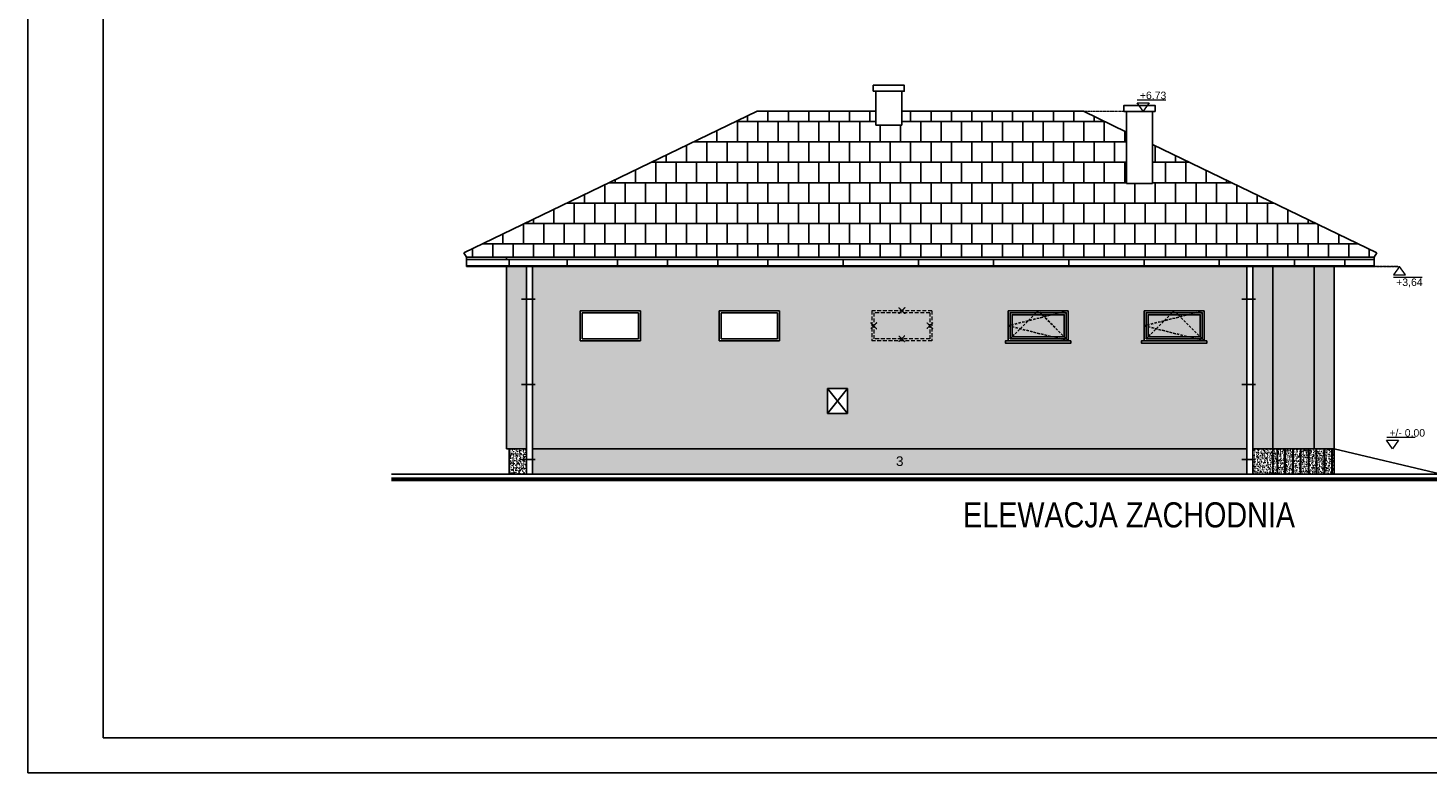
# Model space of a CAD drawing. Header units: millimetres. Extents: x -5941 to 19721, y -9230 to 6433.
# Tile 150 of 204: x 9132 to 11923, y -5037 to -3552. Entities that reach past the tile are written whole.
import ezdxf
from ezdxf.enums import TextEntityAlignment as Align

# ---------------------------------------------------------------- set-up
doc = ezdxf.new("R2010")
doc.units = ezdxf.units.MM
doc.linetypes.add('DASHED', pattern=[0.75, 0.5, -0.25])
doc.linetypes.add('HIDDEN', pattern=[0.375, 0.25, -0.125])
for name, color, linetype in [('A_cienkL', 30, 'Continuous'), ('A_drzwi', 3, 'Continuous'), ('A_likkwidacja', 8, 'HIDDEN'), ('A_schody', 3, 'Continuous'), ('A_widok', 3, 'Continuous'), ('elewacja', 7, 'Continuous'), ('O_tabelka', 3, 'Continuous'), ('TABELKA', 1, 'Continuous')]:
    doc.layers.add(name, color=color, linetype=linetype)
for name, color, linetype, lineweight in [('A_RZĘDNE', 52, 'Continuous', 15), ('HATCH', 8, 'Continuous', 5), ('HATCH OKNA', 8, 'Continuous', 5)]:
    doc.layers.add(name, color=color, linetype=linetype, lineweight=lineweight)
doc.styles.add('ARIAL', font='arial.ttf', dxfattribs={"width": 0.8})
doc.styles.add('dar-styl', font='arial.ttf')
doc.styles.get("Standard").update_dxf_attribs({"font": 'arial.ttf'})
pattern_1 = [(0, (6736, -4189.55), (0, 698.5), [508, -190.5]), (90, (6736, -4189.55), (-698.5, 4e-14), [508, -190.5])]
pattern_2 = [(50, (10137.866, -4441.9376), (9.109233, -0.796954), [0.9525, -10.4775]), (355, (10137.866, -4441.938), (-1.76214, 9.55283), [0.762, -8.382]), (100.451, (10138.625, -4442.004), (7.347125, 8.755834), [0.8095, -8.9045]), (46.1842, (10137.866, -4439.398), (13.55395, -2.10212), [1.42875, -15.71625]), (96.6356, (10138.996, -4439.573), (11.87021, 12.37128), [1.21425, -13.35675]), (351.184, (10137.866, -4439.398), (11.87023, 12.37126), [1.143, -12.573]), (21, (10139.136, -4440.0326), (7.580744, -5.113276), [0.9525, -10.4775]), (326, (10139.136, -4440.033), (3.0901, 9.2094), [0.762, -8.382]), (71.4514, (10139.768, -4440.459), (10.670825, 4.096143), [0.8095, -8.9045]), (37.5, (10137.866, -4441.9376), (0.15443, 4.227752), [0, -8.2804, 0, -8.509, 0, -8.41375]), (7.5, (10137.866, -4441.9376), (3.340983, 5.009029), [0, -4.8514, 0, -8.0899, 0, -3.20675]), (-32.5, (10135.034, -4441.9376), (6.77953, -0.286437), [0, -3.175, 0, -9.906, 0, -13.1445]), (-42.5, (10133.764, -4441.9376), (7.40646, 1.271325), [0, -4.1275, 0, -6.5786, 0, -9.3345])]
pattern_3 = [(0, (7284, -4189.55), (0, 698.5), [508, -190.5]), (90, (7284, -4189.55), (-698.5, 4e-14), [508, -190.5])]

# ---------------------------------------------------------------- blocks, each defined once
blk = doc.blocks.new('A_RZĘDNA WYKOŃCZENIA')
at = {"layer": 'A_RZĘDNE'}
blk.add_line((45.1, 22), (-11.5, 22), dxfattribs=at)
blk.add_lwpolyline([(-12, 17), (12, 17), (0, 0), (-12, 17)], dxfattribs=at)
at = {"layer": 'A_RZĘDNE', "color": 1, "style": 'dar-styl'}
blk.add_attdef('RZEDNA', text='', height=15, dxfattribs=at).set_placement((-11.5, 31.5), align=Align.MIDDLE_LEFT)
blk = doc.blocks.new('*U139')
at = {"layer": 'A_RZĘDNE'}
blk.add_line((45.1, 41), (-11.5, 41), dxfattribs=at)
blk.add_lwpolyline([(-12, 46), (12, 46), (0, 63), (-12, 46)], dxfattribs=at)
at = {"layer": 'A_RZĘDNE', "color": 1, "style": 'dar-styl'}
blk.add_attdef('RZEDNA', text='', height=15, dxfattribs=at).set_placement((-11.5, 31.5), align=Align.MIDDLE_LEFT)
blk = doc.blocks.new('*U168')
at = {"layer": 'A_RZĘDNE'}
blk.add_line((45.1, 22), (-11.5, 22), dxfattribs=at)
blk.add_lwpolyline([(-12, 17), (12, 17), (0, 0), (-12, 17)], dxfattribs=at)
at = {"layer": 'A_RZĘDNE', "color": 1, "style": 'dar-styl'}
blk.add_attdef('RZEDNA', text='', height=15, dxfattribs=at).set_placement((-11.5, 31.5), align=Align.MIDDLE_LEFT)

msp = doc.modelspace()

# ---------------------------------------------------------------- hatches: boundary and pattern name
at = {"layer": 'elewacja', "true_color": 0x373f43}
h = msp.add_hatch(dxfattribs=at)
h.set_pattern_fill('AR-B88', color=149, scale=0.2)
h.paths.add_polyline_path([(10000.866, -4000.685), (10005.866, -4009.345), (10085.866, -4009.345), (11815.866, -4009.345), (11820.866, -4000.685), (11373.866, -3784.917), (11373.866, -3862.154), (11321.866, -3862.154), (11321.866, -3846.039), (11321.866, -3759.816), (11235.866, -3718.304), (10873.866, -3718.304), (10873.866, -3746.247), (10821.866, -3746.247), (10821.866, -3718.304), (10585.866, -3718.304), (10000.866, -4000.685)])
at = {"layer": 'HATCH', "true_color": 0x555d61}
h = msp.add_hatch(dxfattribs=at)
h.set_pattern_fill('ANGLE', color=251, scale=100)
h.set_pattern_definition(pattern_3)
h.paths.add_polyline_path([(10821.866, -3746.247), (10873.866, -3746.247), (10873.866, -3678.665), (10821.866, -3678.665)])
h = msp.add_hatch(dxfattribs=at)
h.set_pattern_fill('ANGLE', color=251, scale=100)
h.set_pattern_definition(pattern_3)
h.paths.add_polyline_path([(11321.866, -3846.039), (11321.866, -3862.154), (11373.866, -3862.154), (11373.866, -3784.917), (11373.866, -3718.665), (11321.866, -3718.665), (11321.866, -3759.816)])
at = {"layer": 'HATCH', "true_color": 0xf4f8f4}
h = msp.add_hatch(color=7, dxfattribs=at)
h.dxf.hatch_style = 1
h.paths.add_polyline_path([(10085.866, -4391.002), (10090.866, -4391.002), (10125.866, -4391.002), (10125.866, -4262.759), (10125.866, -4092.759), (10125.866, -4027.665), (10085.866, -4027.665)])
h = msp.add_hatch(color=7, dxfattribs=at)
h.dxf.hatch_style = 1
h.paths.add_polyline_path([(10137.866, -4092.759), (10137.866, -4262.759), (10137.866, -4391.002), (11561.866, -4391.002), (11561.866, -4262.759), (11561.866, -4092.759), (11561.866, -4027.665), (11550.866, -4027.665), (11476.866, -4027.665), (11430.866, -4027.665), (11356.866, -4027.665), (11245.866, -4027.665), (11205.866, -4027.665), (11125.866, -4027.665), (11085.866, -4027.665), (10940.866, -4027.665), (10933.866, -4027.665), (10820.866, -4027.665), (10813.866, -4027.665), (10629.866, -4027.665), (10509.866, -4027.665), (10352.866, -4027.665), (10232.866, -4027.665), (10137.866, -4027.665)])
h.paths.add_polyline_path([(11351.866, -4176.002), (11351.866, -4181.002), (11481.866, -4181.002), (11481.866, -4176.002), (11476.866, -4176.002), (11476.866, -4116.002), (11416.866, -4116.002), (11356.866, -4116.002), (11356.866, -4146.002), (11356.866, -4176.002)], flags=16)
h.paths.add_polyline_path([(11472.866, -4172.002), (11472.866, -4120.002), (11460.866, -4120.002), (11420.866, -4120.002), (11360.866, -4120.002), (11360.866, -4145.002), (11356.866, -4146.002), (11360.866, -4147.002), (11360.866, -4172.002), (11460.866, -4172.002), (11476.866, -4176.002)], flags=0)
h.paths.add_polyline_path([(11364.866, -4124.002), (11364.866, -4168.002), (11468.866, -4168.002), (11468.866, -4124.002)], flags=0)
h.paths.add_polyline_path([(11080.866, -4176.002), (11080.866, -4181.002), (11210.866, -4181.002), (11210.866, -4176.002), (11205.866, -4176.002), (11205.866, -4116.002), (11145.866, -4116.002), (11085.866, -4116.002), (11085.866, -4146.002), (11085.866, -4176.002)], flags=16)
h.paths.add_polyline_path([(11085.866, -4146.002), (11089.866, -4147.002), (11089.866, -4172.002), (11189.866, -4172.002), (11205.866, -4176.002), (11201.866, -4172.002), (11201.866, -4120.002), (11189.866, -4120.002), (11149.866, -4120.002), (11089.866, -4120.002), (11089.866, -4145.002)], flags=0)
h.paths.add_polyline_path([(11093.866, -4124.002), (11093.866, -4168.002), (11197.866, -4168.002), (11197.866, -4124.002)], flags=0)
h.paths.add_polyline_path([(10509.866, -4176.002), (10509.866, -4116.002), (10629.866, -4116.002), (10629.866, -4176.002)], flags=16)
h.paths.add_polyline_path([(10513.866, -4120.002), (10513.866, -4172.002), (10625.866, -4172.002), (10625.866, -4120.002)], flags=0)
h.paths.add_polyline_path([(10232.866, -4176.002), (10232.866, -4116.002), (10352.866, -4116.002), (10352.866, -4176.002)], flags=16)
h.paths.add_polyline_path([(10236.866, -4120.002), (10236.866, -4172.002), (10348.866, -4172.002), (10348.866, -4120.002)], flags=0)
h.paths.add_polyline_path([(10725.866, -4321.002), (10765.866, -4321.002), (10765.866, -4271.002), (10725.866, -4271.002)], flags=16)
h = msp.add_hatch(color=7, dxfattribs=at)
h.dxf.hatch_style = 1
h.paths.add_polyline_path([(11573.866, -4092.759), (11573.866, -4262.759), (11573.866, -4391.002), (11613.866, -4391.002), (11613.866, -4027.665), (11573.866, -4027.665)])
h = msp.add_hatch(color=7, dxfattribs=at)
h.dxf.hatch_style = 1
h.paths.add_polyline_path([(11613.866, -4391.002), (11695.866, -4391.002), (11695.866, -4027.665), (11613.866, -4027.665)])
h = msp.add_hatch(color=7, dxfattribs=at)
h.dxf.hatch_style = 1
h.paths.add_polyline_path([(11695.866, -4391.002), (11735.866, -4391.002), (11735.866, -4027.665), (11695.866, -4027.665)])
at = {"layer": 'HATCH', "true_color": 0x555d61}
h = msp.add_hatch(dxfattribs=at)
h.set_pattern_fill('ANGLE', color=251, scale=100)
h.set_pattern_definition(pattern_1)
h.paths.add_polyline_path([(11205.866, -4176.002), (11205.866, -4116.002), (11085.866, -4116.002), (11085.866, -4176.002)])
h.paths.add_polyline_path([(11089.866, -4120.002), (11089.866, -4172.002), (11201.866, -4172.002), (11201.866, -4120.002)], flags=16)
h = msp.add_hatch(dxfattribs=at)
h.set_pattern_fill('ANGLE', color=251, scale=100)
h.set_pattern_definition(pattern_1)
h.paths.add_polyline_path([(11089.866, -4172.002), (11089.866, -4120.002), (11201.866, -4120.002), (11201.866, -4172.002)])
h.paths.add_polyline_path([(11093.866, -4124.002), (11093.866, -4168.002), (11197.866, -4168.002), (11197.866, -4124.002)], flags=16)
h = msp.add_hatch(dxfattribs=at)
h.set_pattern_fill('ANGLE', color=251, scale=100)
h.set_pattern_definition(pattern_1)
h.paths.add_polyline_path([(11476.866, -4176.002), (11476.866, -4116.002), (11356.866, -4116.002), (11356.866, -4176.002)])
h.paths.add_polyline_path([(11360.866, -4120.002), (11360.866, -4172.002), (11472.866, -4172.002), (11472.866, -4120.002)], flags=16)
h = msp.add_hatch(dxfattribs=at)
h.set_pattern_fill('ANGLE', color=251, scale=100)
h.set_pattern_definition(pattern_1)
h.paths.add_polyline_path([(11360.866, -4172.002), (11360.866, -4120.002), (11472.866, -4120.002), (11472.866, -4172.002)])
h.paths.add_polyline_path([(11364.866, -4124.002), (11364.866, -4168.002), (11468.866, -4168.002), (11468.866, -4124.002)], flags=16)
h = msp.add_hatch(dxfattribs=at)
h.set_pattern_fill('ANGLE', color=251, scale=100)
h.set_pattern_definition(pattern_1)
h.paths.add_polyline_path([(11080.866, -4176.002), (11080.866, -4181.002), (11210.866, -4181.002), (11210.866, -4176.002), (11205.866, -4176.002), (11085.866, -4176.002)])
h = msp.add_hatch(dxfattribs=at)
h.set_pattern_fill('ANGLE', color=251, scale=100)
h.set_pattern_definition(pattern_1)
h.paths.add_polyline_path([(11351.866, -4176.002), (11351.866, -4181.002), (11481.866, -4181.002), (11481.866, -4176.002), (11476.866, -4176.002), (11356.866, -4176.002)])
at = {"layer": 'HATCH', "true_color": 0x373f43}
h = msp.add_hatch(dxfattribs=at)
h.set_pattern_fill('AR-CONC', color=149, scale=0.05)
h.set_pattern_definition(pattern_2)
h.paths.add_polyline_path([(10125.866, -4441.938), (10125.866, -4412.759), (10125.866, -4391.002), (10090.866, -4391.002), (10090.866, -4441.938)])
h = msp.add_hatch(dxfattribs=at)
h.set_pattern_fill('AR-CONC', color=149, scale=0.05)
h.set_pattern_definition(pattern_2)
h.paths.add_polyline_path([(10586.994, -4441.938), (11561.866, -4441.938), (11561.866, -4412.759), (11561.866, -4391.002), (10137.866, -4391.002), (10137.866, -4412.759), (10137.866, -4441.938)])
h = msp.add_hatch(dxfattribs=at)
h.set_pattern_fill('AR-CONC', color=149, scale=0.05)
h.set_pattern_definition(pattern_2)
h.paths.add_polyline_path([(11735.866, -4441.938), (11735.866, -4391.002), (11573.866, -4391.002), (11573.866, -4412.759), (11573.866, -4441.938)])
at = {"layer": 'HATCH'}
h = msp.add_hatch(dxfattribs=at)
h.set_pattern_fill('JIS_LC_8A', color=256, scale=2, angle=45)
h.set_pattern_definition([(90, (15787.376, -3112.955), (-15.6, 1e-15), []), (90, (15788.79, -3111.541), (-15.6, 1e-15), [])])
h.paths.add_polyline_path([(11613.866, -4441.938), (11613.866, -4391.002), (11695.866, -4391.002), (11735.866, -4391.002), (11735.866, -4441.938)])
at = {"layer": 'HATCH OKNA'}
h = msp.add_hatch(color=256, dxfattribs=at)
h.dxf.hatch_style = 1
h.set_gradient(color1=(152, 203, 215), one_color=1, name='CURVED')
h.paths.add_polyline_path([(11093.866, -4168.002), (11093.866, -4124.002), (11197.866, -4124.002), (11197.866, -4168.002)])
h = msp.add_hatch(color=256, dxfattribs=at)
h.dxf.hatch_style = 1
h.set_gradient(color1=(152, 203, 215), one_color=1, name='CURVED')
h.paths.add_polyline_path([(11364.866, -4168.002), (11364.866, -4124.002), (11468.866, -4124.002), (11468.866, -4168.002)])

# ---------------------------------------------------------------- linework, layer by layer
for points in [[(9131.808, -5037.467), (13330.053, -5037.467), (13330.053, -2067.467), (9131.808, -2067.467)], [(9281.808, -4967.467), (13260.053, -4967.467), (13260.053, -2137.467), (9281.808, -2137.467)]]:
    msp.add_lwpolyline(points, close=True)
at = {"layer": 'A_cienkL'}
for p, q in [((11815.866, -4013.951), (10005.866, -4013.951)), ((10005.866, -4026.665), (10005.866, -4013.951)), ((10091.272, -4026.665), (10091.272, -4013.951)), ((10206.941, -4026.665), (10206.941, -4013.951)), ((10306.941, -4026.665), (10306.941, -4013.951)), ((10406.941, -4026.665), (10406.941, -4013.951)), ((10506.941, -4026.665), (10506.941, -4013.951)), ((10606.941, -4026.665), (10606.941, -4013.951)), ((10756.941, -4026.665), (10756.941, -4013.951)), ((10906.941, -4026.665), (10906.941, -4013.951)), ((11056.941, -4026.665), (11056.941, -4013.951)), ((11206.941, -4026.665), (11206.941, -4013.951)), ((11356.941, -4026.665), (11356.941, -4013.951)), ((11506.941, -4026.665), (11506.941, -4013.951)), ((11656.941, -4026.665), (11656.941, -4013.951)), ((11756.941, -4026.665), (11756.941, -4013.951)), ((11815.866, -4026.665), (10005.866, -4026.665)), ((10142.866, -4092.759), (10115.866, -4092.759, 0)), ((11578.866, -4092.759), (11551.866, -4092.759, 0)), ((10142.866, -4262.759), (10115.866, -4262.759, 0)), ((11578.866, -4262.759), (11551.866, -4262.759, 0)), ((10142.866, -4412.759), (10115.866, -4412.759, 0)), ((11578.866, -4412.759), (11551.866, -4412.759, 0))]:
    msp.add_line(p, q, dxfattribs=at)
for points in [[(10125.866, -4027.665), (10125.866, -4441.938)], [(10137.866, -4027.665), (10137.866, -4441.938)], [(11561.866, -4027.665), (11561.866, -4441.938)], [(11573.866, -4027.665), (11573.866, -4441.938)]]:
    msp.add_lwpolyline(points, dxfattribs=at)
at = {"layer": 'A_drzwi', "color": 251, "linetype": 'HIDDEN', "ltscale": 20, "true_color": 0x636466}
for points in [[(11205.866, -4116.002), (11085.866, -4146.002), (11205.866, -4176.002), (11145.866, -4116.002), (11085.866, -4176.002)], [(11476.866, -4116.002), (11356.866, -4146.002), (11476.866, -4176.002), (11416.866, -4116.002), (11356.866, -4176.002)]]:
    msp.add_lwpolyline(points, dxfattribs=at)
at = {"layer": 'A_likkwidacja', "linetype": 'DASHED', "lineweight": 5, "ltscale": 15}
for p, q in [((10813.866, -4116.002), (10813.866, -4176.002)), ((10933.866, -4116.002), (10813.866, -4116.002)), ((10817.866, -4120.002), (10817.866, -4172.002)), ((10929.866, -4120.002), (10817.866, -4120.002)), ((10929.866, -4120.002), (10929.866, -4172.002)), ((10933.866, -4116.002), (10933.866, -4176.002)), ((10933.866, -4176.002), (10813.866, -4176.002)), ((10929.866, -4172.002), (10817.866, -4172.002))]:
    msp.add_line(p, q, dxfattribs=at)
at = {"layer": 'A_likkwidacja', "color": 1, "lineweight": 5}
for p, q in [((10867.778, -4109.914), (10879.954, -4122.09)), ((10879.954, -4109.914), (10867.778, -4122.09)), ((10811.778, -4139.914), (10823.954, -4152.09)), ((10823.954, -4139.914), (10811.778, -4152.09)), ((10923.778, -4139.914), (10935.954, -4152.09)), ((10935.954, -4139.914), (10923.778, -4152.09)), ((10867.778, -4165.914), (10879.954, -4178.09)), ((10879.954, -4165.914), (10867.778, -4178.09))]:
    msp.add_line(p, q, dxfattribs=at)
at = {"layer": 'A_RZĘDNE', "linetype": 'HIDDEN'}
for p, q in [((11235.866, -3718.304), (11354.931, -3718.304)), ((11862.696, -4027.665), (11815.866, -4027.665)), ((11815.866, -4027.665), (11865.983, -4027.665))]:
    msp.add_line(p, q, dxfattribs=at)
at = {"layer": 'A_schody'}
for p, q in [((11613.866, -4391.002), (11735.866, -4391.002)), ((11613.866, -4391.002), (11613.866, -4441.938)), ((11735.866, -4391.002), (11735.866, -4441.938)), ((11735.866, -4391.002), (11948.993, -4441.942))]:
    msp.add_line(p, q, dxfattribs=at)
at = {"layer": 'A_widok', "color": 3, "ltscale": 0.5, "const_width": 8}
for points in [[(9856.432, -4451.938), (10586.994, -4451.938)], [(10586.994, -4451.938), (12024.871, -4451.938)]]:
    msp.add_lwpolyline(points, dxfattribs=at)
at = {"layer": 'A_widok', "color": 3, "ltscale": 0.5}
for points in [[(9856.325, -4441.938), (10586.994, -4441.938)], [(10586.994, -4441.938), (12022.809, -4441.938)], [(10586.994, -4452.938), (11899.508, -4451.938)]]:
    msp.add_lwpolyline(points, dxfattribs=at)
at = {"layer": 'elewacja'}
for p, q in [((10821.866, -3746.247), (10821.866, -3678.665)), ((10873.866, -3678.665), (10821.866, -3678.665)), ((10873.866, -3746.247), (10873.866, -3678.665)), ((10000.866, -4000.685), (10585.866, -3718.304)), ((10585.866, -3718.304), (10821.866, -3718.304)), ((10873.866, -3718.304), (11235.866, -3718.304)), ((11321.866, -3759.816), (11235.866, -3718.304)), ((11321.866, -3718.665), (11373.866, -3718.665)), ((11321.866, -3846.039), (11321.866, -3718.665)), ((11373.866, -3862.154), (11373.866, -3718.665)), ((10821.866, -3746.247), (10873.866, -3746.247)), ((11820.866, -4000.685), (11373.866, -3784.917)), ((11321.866, -3862.154), (11321.866, -3846.039)), ((11373.866, -3862.154), (11321.866, -3862.154)), ((10005.866, -4009.345), (10000.866, -4000.685)), ((11815.866, -4009.345), (10005.866, -4009.345)), ((10005.866, -4009.345), (10005.866, -4027.665)), ((10085.866, -4009.345), (10085.866, -4013.951)), ((11815.866, -4009.345), (11820.866, -4000.685)), ((11815.866, -4027.665), (11815.866, -4009.345)), ((11815.866, -4027.665), (10005.866, -4027.665)), ((10085.866, -4027.665), (10085.866, -4391.002)), ((10232.866, -4026.665), (10232.866, -4027.665)), ((10352.866, -4026.665), (10352.866, -4027.665)), ((10509.866, -4026.665), (10509.866, -4027.665)), ((10685.866, -4026.665), (10606.941, -4026.665)), ((10629.866, -4026.665), (10629.866, -4027.665)), ((10685.866, -4026.665), (11685.866, -4026.665)), ((10813.866, -4026.665), (10813.866, -4027.665)), ((10820.866, -4026.665), (10820.866, -4027.665)), ((10933.866, -4026.665), (10933.866, -4027.665)), ((10940.866, -4026.665), (10940.866, -4027.665)), ((11085.866, -4026.665), (11085.866, -4027.665)), ((11125.866, -4026.665), (11125.866, -4027.665)), ((11205.866, -4026.665), (11205.866, -4027.665)), ((11245.866, -4026.665), (11245.866, -4027.665)), ((11356.866, -4026.665), (11356.866, -4027.665)), ((11430.866, -4026.665), (11430.866, -4027.665)), ((11476.866, -4026.665), (11476.866, -4027.665)), ((11550.866, -4026.665), (11550.866, -4027.665)), ((11573.866, -4026.665), (11573.866, -4391.002)), ((11613.866, -4026.665), (11613.866, -4391.002)), ((11765.866, -4026.665), (11685.866, -4026.665)), ((11695.866, -4026.665), (11695.866, -4391.002)), ((11735.866, -4026.665), (11735.866, -4391.002)), ((10232.866, -4116.002), (10232.866, -4176.002)), ((10352.866, -4116.002), (10232.866, -4116.002)), ((10348.866, -4120.002), (10236.866, -4120.002)), ((10236.866, -4120.002), (10236.866, -4172.002)), ((10348.866, -4120.002), (10348.866, -4172.002)), ((10352.866, -4116.002), (10352.866, -4176.002)), ((10509.866, -4116.002), (10509.866, -4176.002)), ((10629.866, -4116.002), (10509.866, -4116.002)), ((10625.866, -4120.002), (10513.866, -4120.002)), ((10513.866, -4120.002), (10513.866, -4172.002)), ((10625.866, -4120.002), (10625.866, -4172.002)), ((10629.866, -4116.002), (10629.866, -4176.002)), ((11085.866, -4116.002), (11085.866, -4176.002)), ((11205.866, -4116.002), (11085.866, -4116.002)), ((11089.866, -4120.002), (11089.866, -4172.002)), ((11201.866, -4120.002), (11089.866, -4120.002)), ((11201.866, -4120.002), (11201.866, -4172.002)), ((11205.866, -4116.002), (11205.866, -4176.002)), ((11356.866, -4116.002), (11356.866, -4176.002)), ((11476.866, -4116.002), (11356.866, -4116.002)), ((11356.866, -4116.002), (11356.866, -4176.002)), ((11476.866, -4116.002), (11356.866, -4116.002)), ((11472.866, -4120.002), (11360.866, -4120.002)), ((11360.866, -4120.002), (11360.866, -4172.002)), ((11360.866, -4120.002), (11360.866, -4172.002)), ((11472.866, -4120.002), (11360.866, -4120.002)), ((11472.866, -4120.002), (11472.866, -4172.002)), ((11472.866, -4120.002), (11472.866, -4172.002)), ((11476.866, -4116.002), (11476.866, -4176.002)), ((11476.866, -4116.002), (11476.866, -4176.002)), ((10352.866, -4176.002), (10232.866, -4176.002)), ((10348.866, -4172.002), (10236.866, -4172.002)), ((10629.866, -4176.002), (10509.866, -4176.002)), ((10625.866, -4172.002), (10513.866, -4172.002)), ((11205.866, -4176.002), (11085.866, -4176.002)), ((11201.866, -4172.002), (11089.866, -4172.002)), ((11476.866, -4176.002), (11356.866, -4176.002)), ((11476.866, -4176.002), (11356.866, -4176.002)), ((11472.866, -4172.002), (11360.866, -4172.002)), ((11472.866, -4172.002), (11360.866, -4172.002)), ((10725.866, -4271.002), (10725.866, -4321.002)), ((10765.866, -4271.002), (10725.866, -4271.002)), ((10725.866, -4271.002), (10765.866, -4321.002)), ((10765.866, -4271.002), (10725.866, -4321.002)), ((10765.866, -4271.002), (10765.866, -4321.002)), ((10765.866, -4321.002), (10725.866, -4321.002)), ((10125.866, -4391.002), (10085.866, -4391.002)), ((10090.866, -4391.002), (10090.866, -4441.938)), ((11561.866, -4391.002), (10137.866, -4391.002)), ((11613.866, -4391.002), (11573.866, -4391.002)), ((11735.866, -4391.002), (11735.866, -4441.938)), ((11644.866, -4451.938), (11644.866, -4452.938))]:
    msp.add_line(p, q, dxfattribs=at)
for points in [[(10816.866, -3678.665), (10878.866, -3678.665), (10878.866, -3666.665), (10816.866, -3666.665)], [(11316.866, -3718.665), (11378.866, -3718.665), (11378.866, -3706.665), (11316.866, -3706.665)], [(11201.866, -4172.002), (11089.866, -4172.002), (11089.866, -4120.002), (11201.866, -4120.002)], [(11197.866, -4168.002), (11093.866, -4168.002), (11093.866, -4124.002), (11197.866, -4124.002)], [(11472.866, -4172.002), (11360.866, -4172.002), (11360.866, -4120.002), (11472.866, -4120.002)], [(11468.866, -4168.002), (11364.866, -4168.002), (11364.866, -4124.002), (11468.866, -4124.002)], [(11210.866, -4176.002), (11080.866, -4176.002), (11080.866, -4181.002), (11210.866, -4181.002)], [(11481.866, -4176.002), (11351.866, -4176.002), (11351.866, -4181.002), (11481.866, -4181.002)], [(11481.866, -4176.002), (11351.866, -4176.002), (11351.866, -4181.002), (11481.866, -4181.002)]]:
    msp.add_lwpolyline(points, close=True, dxfattribs=at)

# ---------------------------------------------------------------- block references
at = {"layer": 'A_RZĘDNE'}
ref = msp.add_blockref('*U168', (11354.931, -3718.304), dxfattribs=at)
ref.add_attrib('RZEDNA', '+6,73', dxfattribs={"color": 1, "height": 14.8937, "style": 'dar-styl'}).set_placement((11348.542, -3686.804), align=Align.MIDDLE_LEFT)
ref = msp.add_blockref('*U139', (11865.983, -4090.665), dxfattribs=at)
ref.add_attrib('RZEDNA', '+3,64', dxfattribs={"color": 1, "height": 14.8937, "style": 'dar-styl'}).set_placement((11859.594, -4059.165), align=Align.MIDDLE_LEFT)
ref = msp.add_blockref('A_RZĘDNA WYKOŃCZENIA', (11852.421, -4391.002), dxfattribs=at)
ref.add_attrib('RZEDNA', '+/- 0,00', dxfattribs={"color": 1, "height": 14.8937, "style": 'dar-styl'}).set_placement((11846.032, -4359.502), align=Align.MIDDLE_LEFT)

# ---------------------------------------------------------------- texts
at = {"layer": 'O_tabelka', "color": 0, "ltscale": 10, "insert": (10996.079, -4523.253), "char_height": 50, "width": 834.76271, "attachment_point": 4, "style": 'ARIAL'}
msp.add_mtext('{\\fArial Narrow|b0|i0|c238|p34;\\W1;ELEWACJA ZACHODNIA}', dxfattribs=at)
at = {"layer": 'TABELKA', "insert": (10862.321, -4406.272), "char_height": 19.2, "width": 788.95702, "attachment_point": 1}
msp.add_mtext('3', dxfattribs=at)

doc.saveas('drawing.dxf')
